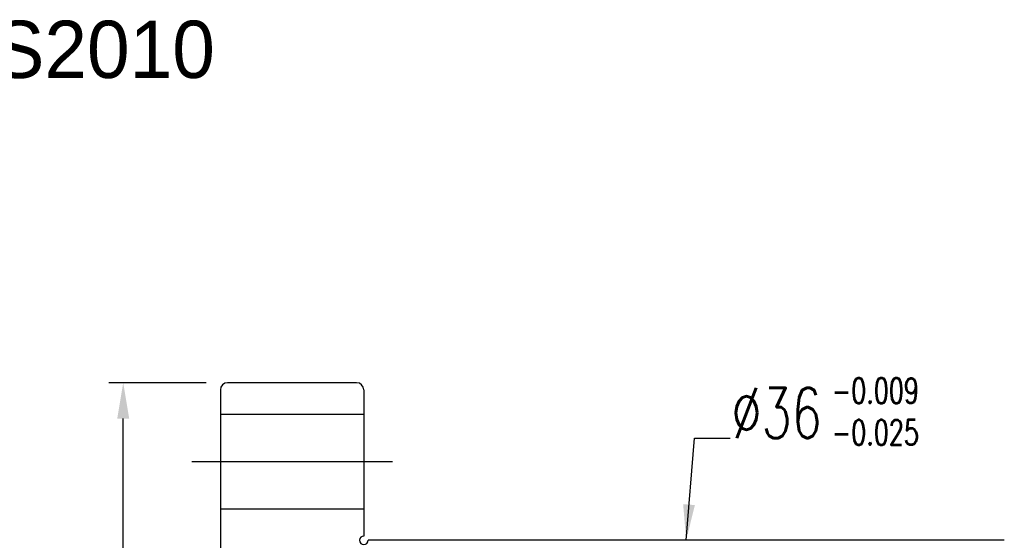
# Model space of a CAD drawing. Header units: inches. Extents: x 18 to 1412, y -76 to 627.
# Tile 40 of 41: x 105 to 174, y 141 to 177. Entities that reach past the tile are written whole.
import ezdxf

# ---------------------------------------------------------------- set-up
doc = ezdxf.new("R2010")
doc.units = ezdxf.units.IN
doc.header["$MEASUREMENT"] = 0
doc.layers.add('DIM', color=4, linetype='Continuous')
doc.styles.add('DIM-7', font='SIMPLEX.shx', dxfattribs={"width": 0.7, "bigfont": 'chineset.shx'})
doc.dimstyles.new('CNS', dxfattribs={"dimtxt": 3.5, "dimasz": 2.5, "dimexe": 1, "dimexo": 1.5, "dimgap": 0.09, "dimtad": 0, "dimdsep": 46, "dimtxsty": 'DIM-7', "dimcen": 0.09, "dimclrd": 1, "dimclre": 1, "dimclrt": 4, "dimadec": 0, "dimazin": 0, "dimtfac": 1, "dimtix": 1, "dimtmove": 2, "dimatfit": 3, "dimfxl": 1, "dimtvp": 0.971429, "dimtolj": 1, "dimarcsym": 0})

# ---------------------------------------------------------------- blocks, each defined once
blk = doc.blocks.new('*D8')
at = {"layer": 'DEFPOINTS', "color": 0, "transparency": 16777216}
for p in [(112.206, 151.904), (119.488, 151.904), (119.488, 93.904)]:
    blk.add_point(p, dxfattribs=at)
at = {"layer": 'DIM', "color": 7, "lineweight": -2, "transparency": 16777216}
for p, q in [((117.988, 151.904), (111.206, 151.904)), ((112.206, 96.404), (112.206, 149.404)), ((117.988, 93.904), (111.206, 93.904))]:
    blk.add_line(p, q, dxfattribs=at)
at = {"layer": 'DIM', "color": 7, "transparency": 16777216}
for points in [[(111.789, 149.404), (112.623, 149.404), (112.206, 151.904)], [(111.789, 96.404), (112.623, 96.404), (112.206, 93.904)]]:
    blk.add_solid(points, dxfattribs=at)
at = {"layer": 'DIM', "color": 7, "transparency": 16777216, "insert": (108.806, 122.904), "char_height": 3.5, "attachment_point": 5, "rotation": 90, "style": 'DIM-7'}
blk.add_mtext('\\A1;%%C58', dxfattribs=at)

msp = doc.modelspace()

# ---------------------------------------------------------------- linework, layer by layer
at = {"layer": 'DIM', "color": 7}
for p, q in [((128.488, 151.904), (119.488, 151.904)), ((118.988, 151.404), (118.988, 94.404)), ((128.988, 151.404), (128.988, 141.204)), ((118.988, 149.704), (128.988, 149.704)), ((116.988, 146.404), (130.988, 146.404)), ((118.988, 143.104), (128.988, 143.104)), ((173.688, 140.904), (129.288, 140.904))]:
    msp.add_line(p, q, dxfattribs=at)
for centre, radius, start, end in [((119.488, 151.404), 0.5, 90, 180), ((128.488, 151.404), 0.5, 0, 90), ((128.988, 140.904), 0.3, 90, 0)]:
    msp.add_arc(centre, radius, start, end, dxfattribs=at)

# ---------------------------------------------------------------- texts
at = {"layer": 'DIM', "color": 7, "insert": (96.006, 177.178), "char_height": 4, "width": 53.23888, "attachment_point": 1}
msp.add_mtext('DFS2010', dxfattribs=at)
at = {"layer": 'DIM', "color": 7, "insert": (161.642, 152.226), "char_height": 1.75, "width": 14.45024, "attachment_point": 1, "style": 'DIM-7'}
msp.add_mtext('-0.009\\P-0.025', dxfattribs=at)
at = {"layer": 'DIM', "color": 7, "insert": (154.649, 148.042), "char_height": 3.5, "attachment_point": 7, "style": 'DIM-7'}
msp.add_mtext('\\A1;%%C36', dxfattribs=at)

# ---------------------------------------------------------------- dimensions: what is measured, and where the dimension line sits
at = {"layer": 'DIM', "color": 7}
dim = msp.add_linear_dim(base=(112.206, 151.904), p1=(119.488, 93.904), p2=(119.488, 151.904), angle=90, text='%%C<>', dimstyle='CNS', override={"dimclrd": 7, "dimclre": 7, "dimclrt": 7}, dxfattribs=at)
dim.commit()
dim.dimension.update_dxf_attribs({"geometry": '*D8', "text_midpoint": (108.806, 122.904)})

# ---------------------------------------------------------------- leaders
at = {"layer": 'DIM', "color": 7, "annotation_type": 0, "has_hookline": 1, "hookline_direction": 0, "text_width": 6.067}
msp.add_leader([(151.488, 140.904), (152.059, 148.042), (154.559, 148.042)], dimstyle='CNS', override={"dimclrd": 7, "dimclre": 7, "dimclrt": 7}, dxfattribs=at)

doc.saveas('drawing.dxf')
